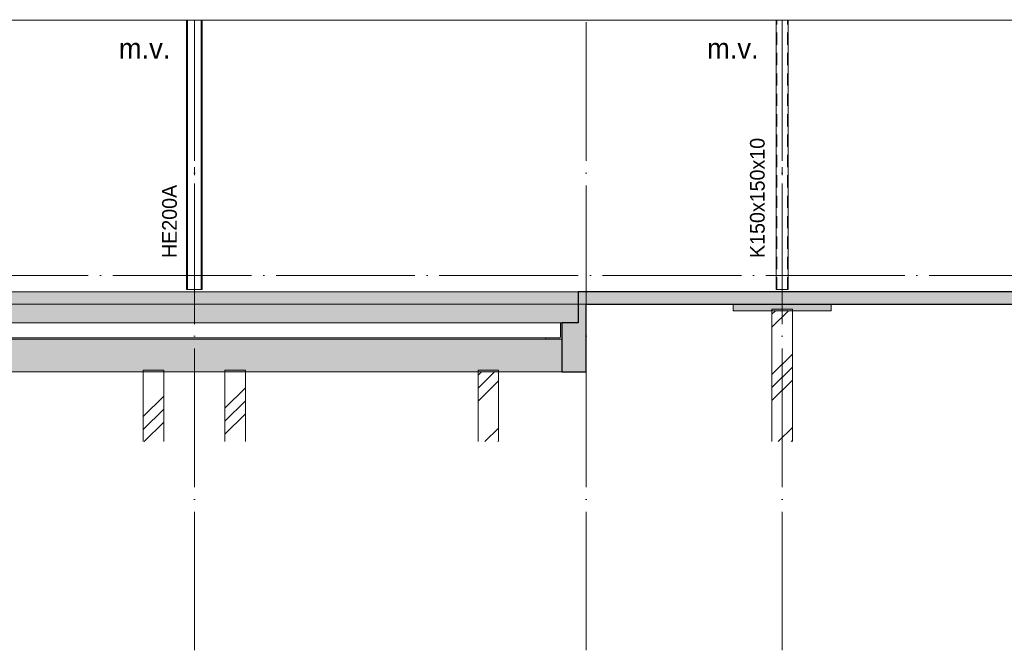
# Model space of a CAD drawing. Header units: millimetres. Extents: x 4517 to 474157, y -4632 to 9900.
# Tile 20 of 114: x 170296 to 182356, y -4594 to 3138. Entities that reach past the tile are written whole.
import ezdxf

# ---------------------------------------------------------------- set-up
doc = ezdxf.new("R2010")
doc.units = ezdxf.units.MM
for name, pattern in [('WSP_hartlijn', [800, 500, -100, 100, -100]), ('WSP_hhidden', [250, 150, -100]), ('WSP_stramienlijn', [2000, 1700, -150, 0, -150])]:
    doc.linetypes.add(name, pattern=pattern)
for name, color, linetype, lineweight in [('00_algemeen - hartlijn', 7, 'WSP_hartlijn', 13), ('00_algemeen - hhidden - 0_13mm', 7, 'WSP_hhidden', 13), ('00_text', 7, 'Continuous', 13), ('07_stramien', 4, 'Continuous', 13), ('07_stramien - levels', 7, 'Continuous', 13), ('16_funderingsconstructies', 2, 'Continuous', 18), ('16_funderingsconstructies - voeten en balken -cut-', 3, 'Continuous', 25), ('17_paalfunderingen - prefab', 2, 'Continuous', 18), ('23_vloeren', 2, 'Continuous', 18), ('23_vloeren - hatch', 1, 'Continuous', 18), ('23_vloeren -cut-', 3, 'Continuous', 25), ('28_hoofddraagconstructies - kolommen en liggers', 1, 'Continuous', 13), ('28_hoofddraagconstructies - kolommen en liggers - staal', 1, 'Continuous', 13), ('28_hoofddraagconstructies - kolommen en liggers - staal -cut-', 2, 'Continuous', 13), ('28_hoofddraagconstructies - tags', 7, 'Continuous', 18)]:
    doc.layers.add(name, color=color, linetype=linetype, lineweight=lineweight)
doc.layers.add('16_funderingsconstructies - voeten en balken', color=2, linetype='Continuous')
doc.styles.add('Revittext', font='txt', dxfattribs={"height": 250})
doc.styles.add('Revittext_1', font='txt', dxfattribs={"height": 180})
pattern_1 = [(45, (12053.6, 0), (-449.013, 449.013), []), (45, (12212.33, 0), (0, 898.026), []), (45, (11894.83, 0), (0, 898.026), [])]

# ---------------------------------------------------------------- blocks, each defined once
blk = doc.blocks.new('28_WSP_SC_staal - HE v21-0 - HE200A - S235-1158447-as D')
at = {"layer": '00_algemeen - hartlijn'}
blk.add_line((5000, -170), (5000, 3130), dxfattribs=at)
blk = doc.blocks.new('28_WSP_SC_staal - RHS v18-0 - SHSH 150x150x10 - S275-1181202-as D')
at = {"layer": '00_algemeen - hartlijn'}
blk.add_line((12200, -170), (12200, 3130), dxfattribs=at)
at = {"layer": '00_algemeen - hhidden - 0_13mm'}
for p, q in [((12135, -170), (12135, 3130)), ((12265, -170), (12265, 3130))]:
    blk.add_line(p, q, dxfattribs=at)
blk = doc.blocks.new('28_WSP_SF_staal - HFL v21-0 - Lequ 200x200x16 - S235-1217638-as D')
at = {"layer": '00_algemeen - hhidden - 0_13mm'}
blk.add_line((2300, -764), (9300, -764), dxfattribs=at)
blk = doc.blocks.new('17_WSP_FD_prefab - fundatiepaal v18-0 - 250x250-1088808-as D')
at = {"layer": '16_funderingsconstructies', "lineweight": 13}
h = blk.add_hatch(dxfattribs=at)
h.set_pattern_fill('FP_1', color=50, style=0, pattern_type=2)
h.set_pattern_definition(pattern_1)
h.paths.add_polyline_path([(4375, -2036), (4625, -2036), (4625, -1180), (4375, -1180)])
at = {"layer": '16_funderingsconstructies', "color": 135, "lineweight": 13}
for p, q in [((4625, -1160), (4375, -1160)), ((4375, -1160), (4375, -1180)), ((4625, -1180), (4625, -1160))]:
    blk.add_line(p, q, dxfattribs=at)
at = {"layer": '17_paalfunderingen - prefab', "color": 55}
for p, q in [((4375, -1180), (4375, -2036)), ((4625, -2036), (4625, -1180))]:
    blk.add_line(p, q, dxfattribs=at)
blk = doc.blocks.new('17_WSP_FD_prefab - fundatiepaal v18-0 - 250x250-V37-as D')
at = {"layer": '16_funderingsconstructies', "lineweight": 13}
h = blk.add_hatch(dxfattribs=at)
h.set_pattern_fill('FP_1', color=50, style=0, pattern_type=2)
h.set_pattern_definition(pattern_1)
h.paths.add_polyline_path([(5625, -2036), (5625, -1180), (5375, -1180), (5375, -2036)])
at = {"layer": '16_funderingsconstructies', "color": 135, "lineweight": 13}
for p, q in [((5625, -1160), (5375, -1160)), ((5375, -1160), (5375, -1180)), ((5625, -1180), (5625, -1160))]:
    blk.add_line(p, q, dxfattribs=at)
at = {"layer": '17_paalfunderingen - prefab', "color": 55}
for p, q in [((5375, -1180), (5375, -2036)), ((5625, -2036), (5625, -1180))]:
    blk.add_line(p, q, dxfattribs=at)
blk = doc.blocks.new('17_WSP_FD_prefab - fundatiepaal v18-0 - 250x250-V38-as D')
at = {"layer": '16_funderingsconstructies', "lineweight": 13}
h = blk.add_hatch(dxfattribs=at)
h.set_pattern_fill('FP_1', color=50, style=0, pattern_type=2)
h.set_pattern_definition(pattern_1)
h.paths.add_polyline_path([(8725, -2036), (8725, -1180), (8475, -1180), (8475, -2036)])
at = {"layer": '16_funderingsconstructies', "color": 135, "lineweight": 13}
for p, q in [((8725, -1160), (8475, -1160)), ((8475, -1160), (8475, -1180)), ((8725, -1180), (8725, -1160))]:
    blk.add_line(p, q, dxfattribs=at)
at = {"layer": '17_paalfunderingen - prefab', "color": 55}
for p, q in [((8475, -1180), (8475, -2036)), ((8725, -2036), (8725, -1180))]:
    blk.add_line(p, q, dxfattribs=at)
blk = doc.blocks.new('17_WSP_FD_prefab - fundatiepaal v18-0 - 250x250-V39-as D')
at = {"layer": '16_funderingsconstructies', "lineweight": 13}
h = blk.add_hatch(dxfattribs=at)
h.set_pattern_fill('FP_1', color=50, style=0, pattern_type=2)
h.set_pattern_definition(pattern_1)
h.paths.add_polyline_path([(12325, -2036), (12325, -430), (12075, -430), (12075, -2036)])
at = {"layer": '16_funderingsconstructies', "color": 135, "lineweight": 13}
for p, q in [((12325, -410), (12075, -410)), ((12075, -410), (12075, -430)), ((12325, -430), (12325, -410))]:
    blk.add_line(p, q, dxfattribs=at)
at = {"layer": '17_paalfunderingen - prefab', "color": 55}
for p, q in [((12075, -430), (12075, -2036)), ((12325, -2036), (12325, -430))]:
    blk.add_line(p, q, dxfattribs=at)

msp = doc.modelspace()

# ---------------------------------------------------------------- hatches: boundary and pattern name
at = {"layer": '16_funderingsconstructies - voeten en balken'}
for points in [[(176935.2, -580), (177135.2, -580), (177135.2, -350), (169935.2, -350), (169935.2, -580), (176928.2, -580)], [(176935.2, -1180), (177235.2, -1180), (177235.2, -350), (177135.2, -350), (177135.2, -580), (176935.2, -580)], [(180235.2, -430), (180235.2, -350), (179035.2, -350), (179035.2, -430), (180203.7, -430)], [(176877.2, -1180), (176935.2, -1180), (176935.2, -780), (169735.2, -780), (169735.2, -1180), (176744.2, -1180)]]:
    msp.add_hatch(color=90, dxfattribs=at).paths.add_polyline_path(points)
at = {"layer": '23_vloeren'}
msp.add_hatch(color=90, dxfattribs=at).paths.add_polyline_path([(177096.9, -350), (177135.2, -350), (177135.2, -200), (169935.2, -200), (169935.2, -350), (176877.2, -350)])
at = {"layer": '23_vloeren - hatch'}
msp.add_hatch(color=10, dxfattribs=at).paths.add_polyline_path([(218035.2, -350), (218135.2, -350), (218135.2, -200), (177135.2, -200), (177135.2, -350), (216794.9, -350)])
at = {"layer": '28_hoofddraagconstructies - kolommen en liggers - staal'}
msp.add_hatch(color=256, dxfattribs=at).paths.add_polyline_path([(176877.2, -780), (176935.2, -780), (176935.2, -580), (176928.2, -580), (176921.8, -582.6), (176919.2, -589), (176919.2, -746), (176913.9, -758.7), (176901.2, -764), (176744.2, -764), (176737.8, -766.6), (176735.2, -773), (176735.2, -780)])

# ---------------------------------------------------------------- linework, layer by layer
at = {"layer": '07_stramien', "linetype": 'WSP_stramienlijn'}
for p, q in [((172435.2, -4594.5), (172435.2, 9000)), ((177235.2, -4594.5), (177235.2, 9000)), ((179635.2, -4594.5), (179635.2, 9000))]:
    msp.add_line(p, q, dxfattribs=at)
at = {"layer": '07_stramien - levels', "linetype": 'WSP_stramienlijn'}
msp.add_line((165435.2, 0), (221500.6, 0), dxfattribs=at)
at = {"layer": '16_funderingsconstructies - voeten en balken', "color": 55, "lineweight": 18}
for p, q in [((169935.2, -350), (177135.2, -350)), ((177235.2, -350), (177135.2, -350)), ((179035.2, -430), (179035.2, -350)), ((180235.2, -350), (180235.2, -430)), ((180235.2, -430), (179035.2, -430)), ((176935.2, -1180), (169735.2, -1180))]:
    msp.add_line(p, q, dxfattribs=at)
at = {"layer": '16_funderingsconstructies - voeten en balken -cut-', "color": 8}
for p, q in [((177135.2, -350), (177135.2, -580)), ((177235.2, -1180), (177235.2, -350)), ((177135.2, -580), (176935.2, -580)), ((176935.2, -580), (176935.2, -1180)), ((176935.2, -1180), (177235.2, -1180))]:
    msp.add_line(p, q, dxfattribs=at)
at = {"layer": '23_vloeren', "color": 55}
for p, q in [((169935.2, -200), (177135.2, -200)), ((177235.2, -350), (169935.2, -350))]:
    msp.add_line(p, q, dxfattribs=at)
at = {"layer": '23_vloeren -cut-', "color": 8}
for p, q in [((218135.2, -200), (177135.2, -200)), ((177135.2, -200), (177135.2, -350)), ((177235.2, -350), (218035.2, -350))]:
    msp.add_line(p, q, dxfattribs=at)
at = {"layer": '28_hoofddraagconstructies - kolommen en liggers', "linetype": 'WSP_hhidden', "flags": 128}
msp.add_lwpolyline([(176901.6, -764), (176910.2, -761.6), (176916.8, -755), (176919.2, -746.4)], dxfattribs=at)
at = {"layer": '28_hoofddraagconstructies - kolommen en liggers - staal'}
for p, q in [((196515.2, 3130), (170135.2, 3130)), ((172340.2, 3130), (172340.2, -170)), ((172350.2, 3130), (172350.2, -170)), ((172520.2, 3130), (172520.2, -170)), ((172530.2, -170), (172530.2, 3130)), ((179560.2, 3130), (179560.2, -170)), ((179710.2, -170), (179710.2, 3130)), ((172350.2, -170), (172340.2, -170)), ((172368.2, -170), (172350.2, -170)), ((172502.2, -170), (172368.2, -170)), ((172520.2, -170), (172502.2, -170)), ((172530.2, -170), (172520.2, -170)), ((179560.2, -170), (179575.2, -170)), ((179695.2, -170), (179575.2, -170)), ((179710.2, -170), (179695.2, -170)), ((176928.2, -580), (169735.2, -580)), ((176744.2, -764), (169735.2, -764)), ((176735.2, -780), (169735.2, -780))]:
    msp.add_line(p, q, dxfattribs=at)
at = {"layer": '28_hoofddraagconstructies - kolommen en liggers - staal -cut-'}
for p, q in [((176919.2, -589), (176919.2, -746)), ((176935.2, -580), (176928.2, -580)), ((176935.2, -780), (176935.2, -580)), ((176735.2, -773), (176735.2, -780)), ((176735.2, -780), (176935.2, -780)), ((176901.2, -764), (176744.2, -764))]:
    msp.add_line(p, q, dxfattribs=at)
for centre, radius, start, end in [((176928.2, -589), 9, 90, 180), ((176744.2, -773), 9, 90, 180), ((176901.2, -746), 18, 270, 0)]:
    msp.add_arc(centre, radius, start, end, dxfattribs=at)

# ---------------------------------------------------------------- block references
at = {"layer": '00_algemeen - hartlijn'}
msp.add_blockref('28_WSP_SC_staal - HE v21-0 - HE200A - S235-1158447-as D', (167435.2, 0), dxfattribs=at)
at = {"layer": '00_algemeen - hhidden - 0_13mm'}
for name in ['28_WSP_SC_staal - RHS v18-0 - SHSH 150x150x10 - S275-1181202-as D', '28_WSP_SF_staal - HFL v21-0 - Lequ 200x200x16 - S235-1217638-as D']:
    msp.add_blockref(name, (167435.2, 0), dxfattribs=at)
at = {"layer": '16_funderingsconstructies', "color": 135, "lineweight": 13}
for name in ['17_WSP_FD_prefab - fundatiepaal v18-0 - 250x250-V39-as D', '17_WSP_FD_prefab - fundatiepaal v18-0 - 250x250-1088808-as D', '17_WSP_FD_prefab - fundatiepaal v18-0 - 250x250-V37-as D', '17_WSP_FD_prefab - fundatiepaal v18-0 - 250x250-V38-as D']:
    msp.add_blockref(name, (167435.2, 0), dxfattribs=at)

# ---------------------------------------------------------------- texts
at = {"layer": '00_text', "lineweight": 18, "char_height": 250, "width": 817.721, "attachment_point": 1, "style": 'Revittext'}
for insert in [(171511.1, 2910.3), (178714.9, 2910.3)]:
    msp.add_mtext('m.v.', dxfattribs=dict(at, insert=insert))
at = {"layer": '28_hoofddraagconstructies - tags', "lineweight": 13, "char_height": 180, "attachment_point": 1, "rotation": 90, "style": 'Revittext_1', "bg_fill": 3, "box_fill_scale": 1.25, "bg_fill_color": 256, "bg_fill_true_color": 13158600, "bg_fill_transparency": 0}
for s, insert, width in [('K150x150x10', (179240.6, 216.3), 1819.831), ('HE200A', (172040.6, 216.3), 1122.362)]:
    msp.add_mtext(s, dxfattribs=dict(at, insert=insert, width=width))

doc.saveas('drawing.dxf')
